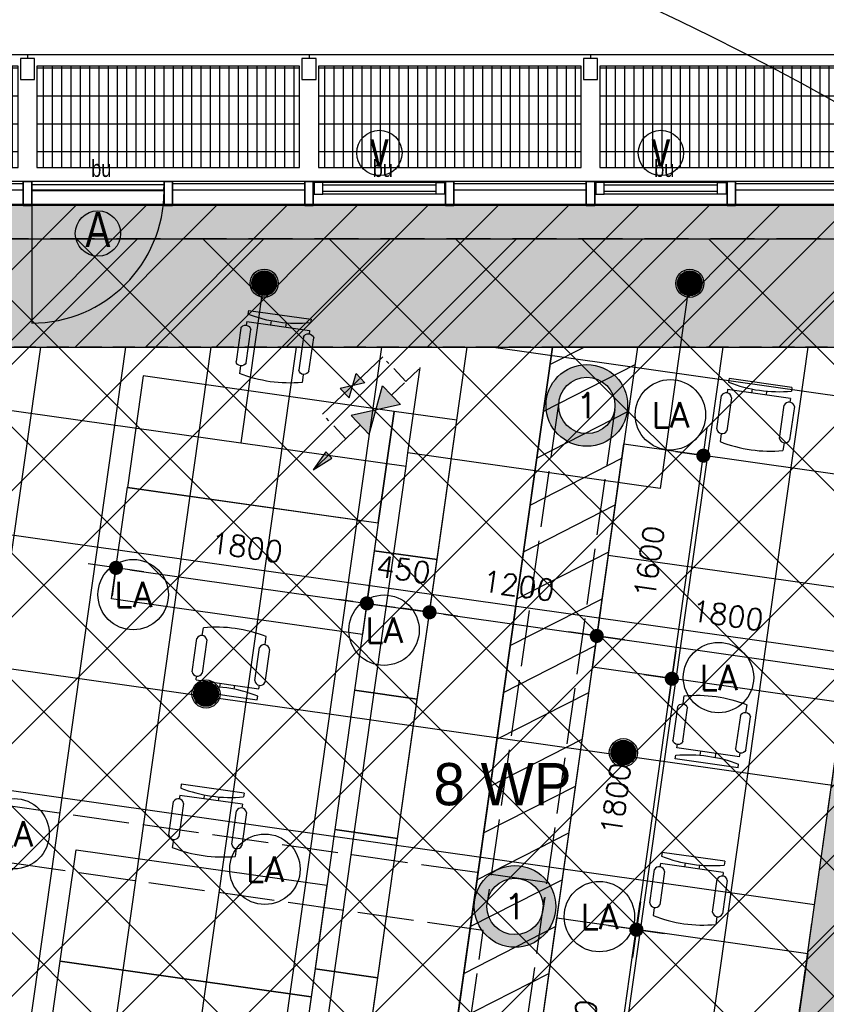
# Model space of a CAD drawing. Header units: millimetres. Extents: x -4107 to 114693, y -37499 to 54671.
# Tile 153 of 156: x 89165 to 94896, y 31426 to 38420. Entities that reach past the tile are written whole.
import ezdxf
from ezdxf.enums import TextEntityAlignment as Align

# ---------------------------------------------------------------- set-up
doc = ezdxf.new("R2010")
doc.units = ezdxf.units.MM
doc.header["$LTSCALE"] = 50
for name, pattern in [('B0702', [4.6875, 3.125, -1.5625]), ('XREF_06_Sprinkler installatie$0$2322109', [10, 5, -2, 1, -2]), ('XREF_06_Vloergoot installaties$0$E_GOOT5', [10, 8, -2]), ('XREF_06_werkset$0$B0702', [4.6875, 3.125, -1.5625])]:
    doc.linetypes.add(name, pattern=pattern)
for name, color, linetype in [('FOK_ BRANDSLANGHASPELS', 2, 'Continuous'), ('FOK_05---_TEKST_25', 2, 'Continuous'), ('FOK_08---_MAATVOERING', 2, 'Continuous'), ('FOK_22_BINNENWANDEN', 2, 'Continuous'), ('FOK_82_LOS MEUBILAIR', 1, 'Continuous'), ('XREF_06_PLAFOND$0$AA00VV4-_SOLID252', 254, 'Continuous'), ('XREF_06_PLAFOND$0$AA45----_PLAFONDAFW', 1, 'Continuous'), ('XREF_06_PLAFOND$0$AI45----_PLAFONDAFW', 2, 'Continuous'), ('XREF_06_Sprinkler installatie$0$WL$1----', 3, 'Continuous'), ('XREF_06_Sprinkler installatie$0$WL524---', 4, 'Continuous'), ('XREF_06_Sprinkler installatie$0$WL531---', 3, 'Continuous'), ('XREF_06_Sprinkler installatie$0$WL6516--', 4, 'Continuous'), ('XREF_06_Sprinkler installatie$0$WL6517--', 4, 'Continuous'), ('XREF_06_verlichting$0$EL6311--', 3, 'Continuous'), ('XREF_06_Vloergoot installaties$0$EL6131--_VG', 3, 'Continuous'), ('XREF_06_Vloergoot installaties$0$EL6222--', 3, 'Continuous'), ('XREF_06_werkset$0$AA23NH2-_STAAL', 242, 'Continuous'), ('XREF_06_werkset$0$AI28XH2-_STAAL', 1, 'Continuous'), ('XREF_06_werkset$0$AI31----_BUITENKOZ', 242, 'Continuous'), ('XREF_06_werkset$0$AI31XH4-_ALUMINIUM', 242, 'Continuous'), ('XREF_06_werkset$0$AI32XI--_HOUT', 242, 'Continuous'), ('XREF_06_werkset$0$AI35----_PLAFONDS', 242, 'Continuous'), ('XREF_06_werkset$0$AL$1A---_ALGEMEEN', 7, 'Continuous'), ('XREF_06_werkset$0$AL21RO0-_GLASPLAAT', 2, 'Continuous'), ('XREF_06_werkset$0$AL23NH2-_STAAL', 1, 'Continuous'), ('XREF_06_werkset$0$AL28XH2-_STAAL', 4, 'Continuous'), ('XREF_06_werkset$0$AL31----_BUITENKOZ', 2, 'Continuous'), ('XREF_06_werkset$0$AL31XH4-_ALUMINIUM', 2, 'Continuous'), ('XREF_06_werkset$0$AT$1A---_ALGEMEEN', 7, 'Continuous'), ('XREF_06_werkset$0$AT$8A---_HULPLIJNEN', 241, 'Continuous')]:
    doc.layers.add(name, color=color, linetype=linetype)
doc.styles.add('FOK-DIM', font='romans.shx')
doc.styles.add('XREF_06_Sprinkler installatie$0$BURO-018', font='simplex.shx', dxfattribs={"height": 180})
doc.styles.add('XREF_06_Sprinkler installatie$0$Standard', font='txt')
doc.styles.add('XREF_06_verlichting$0$BURO-018', font='simplex.shx', dxfattribs={"height": 180})
doc.styles.add('XREF_06_Vloergoot installaties$0$BURO-018', font='simplex.shx', dxfattribs={"height": 180})
doc.styles.add('XREF_06_werkset$0$00_100', font='ABTPR.SHX', dxfattribs={"width": 0.8, "height": 120})
doc.styles.add('XREF_06_werkset$0$02_100', font='B-GBP.SHX', dxfattribs={"width": 0.8, "height": 250})
doc.dimstyles.new('FOK-100', dxfattribs={"dimscale": 100, "dimtxt": 1.5, "dimasz": 1, "dimexe": 2, "dimexo": 0, "dimgap": 2, "dimtad": 1, "dimdec": 0, "dimzin": 11, "dimdsep": 46, "dimtxsty": 'FOK-DIM', "dimblk1": 'DOT', "dimblk2": 'DOT', "dimsah": 1, "dimcen": 2.5, "dimclrd": 256, "dimclre": 256, "dimclrt": 256, "dimadec": 0, "dimazin": 0, "dimtfac": 1, "dimtdec": 0, "dimtix": 1, "dimtmove": 2, "dimatfit": 3, "dimldrblk": 'DOT', "dimfxl": 2, "dimtolj": 1, "dimtzin": 0, "dimarcsym": 0})

# ---------------------------------------------------------------- blocks, each defined once
blk = doc.blocks.new('XREF_06_Sprinkler installatie$0$SP-KOP02')
at = {"color": 0, "linetype": 'Continuous'}
for p, q in [((-0.875, -0.023), (0.023, 0.875)), ((-0.847, -0.219), (0.219, 0.847)), ((-0.843, 0.233), (-0.233, 0.843)), ((-0.786, -0.383), (0.383, 0.786)), ((-0.702, -0.523), (0.523, 0.702)), ((-0.595, -0.641), (0.641, 0.595)), ((-0.469, -0.739), (0.739, 0.469)), ((-0.32, -0.815), (0.815, 0.32)), ((-0.144, -0.863), (0.863, 0.144)), ((0.072, -0.872), (0.872, -0.072)), ((0.381, -0.788), (0.788, -0.381))]:
    blk.add_line(p, q, dxfattribs=at)
at = {"color": 0, "linetype": 'Continuous', "const_width": 0.875}
blk.add_lwpolyline([(-0.438, 0, 1), (0.438, 0, 1)], format="xyb", close=True, dxfattribs=at)
at = {"color": 0, "linetype": 'Continuous'}
for radius in [1, 0.875]:
    blk.add_circle((0, 0), radius, dxfattribs=at)
at = {"color": 0, "linetype": 'Continuous', "style": 'XREF_06_Sprinkler installatie$0$Standard', "flags": 1}
for tag, p in [('SP_MATCODE', (2, 2)), ('SP_TEMP', (2, -3)), ('SP_DOORL', (2, -5)), ('SP_KFACT', (2, -7)), ('SP_SPRHK', (2, -9)), ('SP_KLEP', (2, -11))]:
    blk.add_attdef(tag, p, '', height=1, dxfattribs=at)
blk = doc.blocks.new('XREF_06_Sprinkler installatie$0$SW3048-NC')
at = {"color": 0, "linetype": 'Continuous'}
blk.add_solid([(-2.5, 1.5), (0, 0), (-2.5, -1.5)], dxfattribs=at)
blk = doc.blocks.new('XREF_06_Sprinkler installatie$0$SW3048301')
at = {"color": 0, "linetype": 'Continuous'}
for p, q in [((2.5, 1.5), (-2.5, -1.5)), ((-2.5, -1.5), (-2.5, 1.5)), ((-2.5, 1.5), (2.5, -1.5)), ((2.5, -1.5), (2.5, 1.5))]:
    blk.add_line(p, q, dxfattribs=at)
at = {"color": 0, "linetype": 'Continuous', "style": 'XREF_06_Sprinkler installatie$0$BURO-018', "flags": 1}
blk.add_attdef('W_ID', (0, 0), '', height=1.8, dxfattribs=at)
blk = doc.blocks.new('XREF_06_Sprinkler installatie$0$LU-PIJL5')
at = {"color": 0, "linetype": 'Continuous'}
for p, q in [((0, 0), (-7.5, 0)), ((-2.5, -0.5), (-2.5, 0.5)), ((-2.5, 0.5), (0, 0)), ((0, 0), (-2.5, -0.5))]:
    blk.add_line(p, q, dxfattribs=at)
blk.add_solid([(-2.5, 0.5), (-2.5, -0.5), (0, 0)], dxfattribs=at)
blk = doc.blocks.new('XREF_06_Sprinkler installatie$0$A$C3E504B32')
at = {"layer": 'XREF_06_Sprinkler installatie$0$WL531---', "linetype": 'XREF_06_Sprinkler installatie$0$2322109'}
for p, q in [((398, 1513), (241, 1747)), ((398, 1513), (0, 1246)), ((555, 1279), (398, 1513)), ((1055, 533), (657, 266))]:
    blk.add_line(p, q, dxfattribs=at)
at = {"layer": 'XREF_06_Sprinkler installatie$0$WL531---'}
blk.add_line((657, 266), (0, 1246), dxfattribs=at)
at = {"layer": 'XREF_06_Sprinkler installatie$0$WL$1----'}
for name, p, xscale, yscale, zscale, rotation in [('XREF_06_Sprinkler installatie$0$SW3048-NC', (727, 1023), -123.1999999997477, 123.1999999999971, 123.2, 123.8407867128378), ('XREF_06_Sprinkler installatie$0$SW3048301', (727, 1023), -123.1999999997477, 123.1999999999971, 123.2, 303.8407867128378), ('XREF_06_Sprinkler installatie$0$SW3048-NC', (727, 1023), -123.1999999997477, 123.1999999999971, 123.2, 303.8407867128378), ('XREF_06_Sprinkler installatie$0$SW3048301', (329, 756), -61.59999999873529, 61.59999999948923, 61.60000000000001, 303.8407867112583), ('XREF_06_Sprinkler installatie$0$SW3048-NC', (329, 756), -61.59999999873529, 61.59999999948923, 61.60000000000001, 123.8407867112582), ('XREF_06_Sprinkler installatie$0$SW3048-NC', (329, 756), -61.59999999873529, 61.59999999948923, 61.60000000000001, 303.8407867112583)]:
    blk.add_blockref(name, p, dxfattribs=dict(at, xscale=xscale, yscale=yscale, zscale=zscale, rotation=rotation))
at = {"layer": 'XREF_06_Sprinkler installatie$0$WL531---', "linetype": 'XREF_06_Sprinkler installatie$0$2322109', "xscale": -123.1999999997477, "yscale": 123.1999999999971, "zscale": 123.2, "rotation": 123.8407867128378}
blk.add_blockref('XREF_06_Sprinkler installatie$0$LU-PIJL5', (1413, 0), dxfattribs=at)
blk = doc.blocks.new('XREF_06_Sprinkler installatie')
at = {"layer": 'XREF_06_Sprinkler installatie$0$WL$1----'}
h = blk.add_hatch(dxfattribs=at)
h.set_pattern_fill('JIS_WOOD', color=256, scale=500, style=0)
h.set_pattern_definition([(45, (0, -36464.7), (-250, 250), [])])
h.paths.add_polyline_path([(30743.8, 36094.7), (95370.7, 36094.7), (86389.5, -27327.7), (59723.1, -18673.6), (68740.5, 7763.6), (69241.7, 10785.2), (68849, 13405.9), (67638.6, 16023.5), (65645.6, 18159.9), (63178.4, 19545.4), (60388.2, 20131.5), (28895, 21976)], flags=16)
h.paths.add_polyline_path([(29853.9, 37108.7), (96538.4, 37108.7), (87224.3, -28664.7), (58653.6, -19392.5), (68002.1, 8015.3), (68349.5, 9912.5), (68461.1, 10706.3), (68321.4, 11469.3), (68229.8, 12765.7), (68109.2, 13218.5), (67906.9, 13527.4), (67399.1, 14920.6), (67172.5, 15065.3), (66709.9, 15980.2), (66021.2, 16693), (65104.6, 17592.2), (63974.8, 18325.8), (62832.6, 18841.7), (59822.5, 19383.9), (28023.7, 21252.6)])
for points in [[(29853.9, 37108.7), (96538.4, 37108.7), (87224.3, -28664.7), (58653.6, -19392.5), (68002.1, 8015.3), (68349.5, 9912.5), (68461.1, 10706.3), (68321.4, 11469.3), (68229.8, 12765.7), (68109.2, 13218.5), (67906.9, 13527.4), (67399.1, 14920.6), (67172.5, 15065.3), (66709.9, 15980.2), (66021.2, 16693), (65104.6, 17592.2), (63974.8, 18325.8), (62832.6, 18841.7), (59822.5, 19383.9), (28023.7, 21252.6)], [(30743.8, 36094.7), (95370.7, 36094.7), (86389.5, -27327.7), (59723.1, -18673.6), (68740.5, 7763.6), (69241.7, 10785.2), (68849, 13405.9), (67638.6, 16023.5), (65645.6, 18159.9), (63178.4, 19545.4), (60388.2, 20131.5), (28895, 21976)]]:
    blk.add_lwpolyline(points, close=True, dxfattribs=at)
at = {"layer": 'XREF_06_Sprinkler installatie$0$WL524---'}
for p, q in [((90896.6, 36548), (90736.1, 35414.4)), ((93920.8, 36546.4), (93714.7, 35090.8)), ((91924, 35344.4), (92009.6, 35948.6)), ((87788.8, 35831.8), (90736.1, 35414.4)), ((90736.1, 35414.4), (91910.4, 35248.1)), ((91910.4, 35248.1), (91924, 35344.4)), ((93714.7, 35090.8), (91924, 35344.4)), ((90648, 26333.4), (91910.4, 35248.1)), ((95459.4, 32907.5), (87541.8, 34028.8))]:
    blk.add_line(p, q, dxfattribs=at)
at = {"layer": 'XREF_06_Sprinkler installatie$0$WL6516--', "xscale": 99.9999999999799, "yscale": 100, "zscale": 100, "rotation": 7.589429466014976}
for p in [(90902.4, 36548), (93926.4, 36547.4), (90489.2, 33630.3), (93454.3, 33213.4)]:
    blk.add_blockref('XREF_06_Sprinkler installatie$0$SP-KOP02', p, dxfattribs=at)
at = {"layer": 'XREF_06_Sprinkler installatie$0$WL6517--', "xscale": 0.4999999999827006, "yscale": 0.5, "zscale": 0.5, "rotation": 279.7903950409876}
blk.add_blockref('XREF_06_Sprinkler installatie$0$A$C3E504B32', (91130.4, 35918.3), dxfattribs=at)
blk = doc.blocks.new('XREF_06_Vloergoot installaties$0$E00415')
at = {"linetype": 'Continuous'}
h = blk.add_hatch(color=0, dxfattribs=at)
edge = h.paths.add_edge_path()
edge.add_arc((0, 0), 2.9, 0, 360)
edge = h.paths.add_edge_path(flags=16)
edge.add_arc((0, 0), 2, 0, 360)
at = {"color": 0, "linetype": 'Continuous'}
for radius in [2.9, 2]:
    blk.add_circle((0, 0), radius, dxfattribs=at)
at = {"color": 0, "linetype": 'Continuous', "style": 'XREF_06_Vloergoot installaties$0$BURO-018'}
for tag, p in [('E_GKAST', (0, 8)), ('E_GROEP', (0, 5)), ('E_SGROEP', (4.5, 5))]:
    blk.add_attdef(tag, text='', height=1.8, dxfattribs=at).set_placement(p, align=Align.MIDDLE)
at = {"color": 0, "linetype": 'Continuous', "style": 'XREF_06_Vloergoot installaties$0$BURO-018', "flags": 1}
for tag, p in [('E_VERMCODE', (13, 5)), ('E_MATCODE', (0, 0))]:
    blk.add_attdef(tag, text='', height=1.8, dxfattribs=at).set_placement(p, align=Align.MIDDLE)
blk = doc.blocks.new('XREF_06_Vloergoot installaties')
at = {"layer": 'XREF_06_Vloergoot installaties$0$EL6131--_VG', "linetype": 'XREF_06_Vloergoot installaties$0$E_GOOT5'}
for p, q in [((92996.8, 35708.2), (92486.4, 32149.7)), ((93392.8, 35651.4), (92882.3, 32092.9)), ((92910.3, 32291.1), (74913, 34853)), ((92458.3, 31951.4), (74857.7, 34456.9)), ((84799.2, -25148), (92910.3, 32291.1)), ((84459.1, -24696.2), (92458.3, 31951.4))]:
    blk.add_line(p, q, dxfattribs=at)
at = {"layer": 'XREF_06_Vloergoot installaties$0$EL6222--'}
ref = blk.add_blockref('XREF_06_Vloergoot installaties$0$E00415', (93194.8, 35679.8), dxfattribs=dict(at, xscale=99.99999999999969, yscale=100, zscale=100, rotation=352.2551880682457))
ref.add_attrib('E_GROEP', '1', dxfattribs={"layer": '0', "color": 1, "linetype": 'Continuous', "height": 180, "style": 'XREF_06_Vloergoot installaties$0$BURO-018'}).set_placement((93194.8, 35679.8), align=Align.MIDDLE)
ref = blk.add_blockref('XREF_06_Vloergoot installaties$0$E00415', (92684.3, 32121.3), dxfattribs=dict(at, xscale=99.99999999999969, yscale=100, zscale=100, rotation=352.2551880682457))
ref.add_attrib('E_GROEP', '1', dxfattribs={"layer": '0', "color": 1, "linetype": 'Continuous', "height": 180, "style": 'XREF_06_Vloergoot installaties$0$BURO-018'}).set_placement((92684.3, 32121.3), align=Align.MIDDLE)
blk = doc.blocks.new('XREF_06_PLAFOND')
at = {"layer": 'XREF_06_PLAFOND$0$AA00VV4-_SOLID252'}
h = blk.add_hatch(color=256, dxfattribs=at)
edge = h.paths.add_edge_path()
edge.add_line((87220.1, -28652.8), (96531.3, 37099.7))
edge.add_line((96531.3, 37099.7), (29925.1, 37099.7))
edge.add_line((29925.1, 37099.7), (27765.5, 20607.3))
edge.add_line((27765.5, 20607.3), (31097.5, 20428.6))
edge.add_line((31097.5, 20428.6), (31103.1, 20519.4))
edge.add_line((31103.1, 20519.4), (31163, 20516.2))
edge.add_line((31163, 20516.2), (31182.2, 20829.6))
edge.add_line((31182.2, 20829.6), (60332.4, 19103.1))
edge.add_arc((59884.7, 10785.2), 8330, -18.83392, 86.91943, ccw=False)
edge.add_line((67768.7, 8096), (58457.3, -19218.5))
edge.add_line((58457.3, -19218.5), (58452.6, -19217))
edge.add_line((58452.6, -19217), (58423.3, -19307.3))
edge.add_line((58423.3, -19307.3), (87220.1, -28652.8))
edge = h.paths.add_edge_path(flags=16)
edge.add_arc((59884.7, 10785.2), 9330, 341.17597, 446.61048)
edge.add_line((60436.4, 20098.9), (31243.3, 21827.8))
edge.add_line((31243.3, 21827.8), (28955.1, 21950.5))
edge.add_line((28955.1, 21950.5), (30807, 36094.7))
edge.add_line((30807, 36094.7), (95373.9, 36094.7))
edge.add_line((95373.9, 36094.7), (86392.8, -27327.7))
edge.add_line((86392.8, -27327.7), (59702.3, -18665.8))
edge.add_line((59702.3, -18665.8), (68715.7, 7774.7))
at = {"layer": 'XREF_06_PLAFOND$0$AA45----_PLAFONDAFW'}
h = blk.add_hatch(dxfattribs=at)
h.set_pattern_fill('ANSI31', color=256, scale=2200, angle=342.02, style=0)
h.set_pattern_definition([(27.02, (0, 0), (-124.9329, 244.9832), [])])
h.paths.add_polyline_path([(84075.3, -26575.6), (84654.6, -26763.6), (93555.9, 36094.7), (92949.9, 36094.7)])
at = {"layer": 'XREF_06_PLAFOND$0$AI45----_PLAFONDAFW'}
h = blk.add_hatch(dxfattribs=at)
h.set_pattern_fill('_USER,_O', color=256, scale=1800, pattern_type=0)
h.set_pattern_definition([(351.94, (60508.5, -17546.5), (252.38, 1782.22), [])])
edge = h.paths.add_edge_path(flags=16)
edge.add_arc((41622.2, 26897.4), 5449.9, 0, 180)
edge.add_arc((41622.2, 26897.4), 5449.9, 180, 360)
h.paths.add_polyline_path([(49833.5, 30277.3), (51633.5, 30277.3), (51633.5, 27677.3), (49833.5, 27677.3)], flags=16)
edge = h.paths.add_edge_path(flags=16)
edge.add_arc((86127.3, 26613.5), 3800, 0, 180)
edge.add_arc((86127.3, 26613.5), 3800, 180, 360)
edge = h.paths.add_edge_path(flags=16)
edge.add_arc((74998.8, -10766.8), 5450, 0, 180)
edge.add_arc((74998.8, -10766.8), 5450, 180, 360)
edge = h.paths.add_edge_path()
edge.add_arc((59888.1, 10791.1), 9323.9, 341.24236, 446.62909)
edge.add_line((60436.4, 20098.9), (31243.3, 21827.8))
edge.add_line((31243.3, 21827.8), (28955.1, 21950.5))
edge.add_line((28955.1, 21950.5), (30807, 36094.7))
edge.add_line((30807, 36094.7), (95373.9, 36094.7))
edge.add_line((95373.9, 36094.7), (86392.8, -27327.7))
edge.add_line((86392.8, -27327.7), (59702.3, -18665.8))
edge.add_line((59702.3, -18665.8), (68716.8, 7792.9))
h = blk.add_hatch(dxfattribs=at)
h.set_pattern_fill('_USER,_O', color=256, scale=600, angle=90, pattern_type=0)
h.set_pattern_definition([(81.94, (95317.84, 35698.9), (-594.073, 84.126), [])])
edge = h.paths.add_edge_path(flags=16)
edge.add_arc((86127.3, 26613.5), 3800, 0, 360)
edge = h.paths.add_edge_path(flags=16)
edge.add_arc((74998.8, -10766.8), 5450, 0, 360)
edge = h.paths.add_edge_path(flags=16)
edge.add_arc((41622.2, 26897.4), 5449.9, 0, 360)
h.paths.add_polyline_path([(49933.5, 30177.3), (51533.5, 30177.3), (51533.5, 27777.3), (49933.5, 27777.3)], flags=16)
edge = h.paths.add_edge_path()
edge.add_arc((59888.1, 10791.1), 9323.9, 341.24236, 446.62909)
edge.add_line((60436.4, 20098.9), (31243.3, 21827.8))
edge.add_line((31243.3, 21827.8), (28955.1, 21950.5))
edge.add_line((28955.1, 21950.5), (30807, 36094.7))
edge.add_line((30807, 36094.7), (95373.9, 36094.7))
edge.add_line((95373.9, 36094.7), (86392.8, -27327.7))
edge.add_line((86392.8, -27327.7), (59702.3, -18665.8))
edge.add_line((59702.3, -18665.8), (68716.8, 7792.9))
at = {"layer": 'XREF_06_PLAFOND$0$AA45----_PLAFONDAFW'}
blk.add_lwpolyline([(84075.3, -26575.6), (84654.6, -26763.6), (93555.9, 36094.7), (92949.9, 36094.7)], close=True, dxfattribs=at)
blk = doc.blocks.new('XREF_06_verlichting$0$1115B3A')
at = {"color": 0, "linetype": 'Continuous'}
blk.add_circle((0, 0), 2.5, dxfattribs=at)
at = {"color": 0, "linetype": 'Continuous', "style": 'XREF_06_verlichting$0$BURO-018'}
for tag, p in [('E_GKAST', (0, 8)), ('E_GROEP', (0, 5)), ('E_SGROEP', (4.5, 5)), ('E_ARMCODE', (0, 0)), ('E_SLET', (4.5, -1))]:
    blk.add_attdef(tag, text='', height=1.8, dxfattribs=at).set_placement(p, align=Align.MIDDLE)
blk = doc.blocks.new('XREF_06_verlichting')
at = {"layer": 'XREF_06_verlichting$0$EL6311--'}
ref = blk.add_blockref('XREF_06_verlichting$0$1115B3A', (93788.4, 35613.4), dxfattribs=dict(at, xscale=100, yscale=100, zscale=100))
ref.add_attrib('E_ARMCODE', 'LA', dxfattribs={"layer": '0', "color": 1, "linetype": 'Continuous', "height": 180, "style": 'XREF_06_verlichting$0$BURO-018'}).set_placement((93788.4, 35613.4), align=Align.MIDDLE)
ref = blk.add_blockref('XREF_06_verlichting$0$1115B3A', (89971.6, 34336), dxfattribs=dict(at, xscale=100, yscale=100, zscale=100))
ref.add_attrib('E_ARMCODE', 'LA', dxfattribs={"layer": '0', "color": 1, "linetype": 'Continuous', "height": 180, "style": 'XREF_06_verlichting$0$BURO-018'}).set_placement((89971.6, 34336), align=Align.MIDDLE)
ref = blk.add_blockref('XREF_06_verlichting$0$1115B3A', (91753.8, 34083.6), dxfattribs=dict(at, xscale=100, yscale=100, zscale=100))
ref.add_attrib('E_ARMCODE', 'LA', dxfattribs={"layer": '0', "color": 1, "linetype": 'Continuous', "height": 180, "style": 'XREF_06_verlichting$0$BURO-018'}).set_placement((91753.8, 34083.6), align=Align.MIDDLE)
ref = blk.add_blockref('XREF_06_verlichting$0$1115B3A', (94130.1, 33747.1), dxfattribs=dict(at, xscale=100, yscale=100, zscale=100))
ref.add_attrib('E_ARMCODE', 'LA', dxfattribs={"layer": '0', "color": 1, "linetype": 'Continuous', "height": 180, "style": 'XREF_06_verlichting$0$BURO-018'}).set_placement((94130.1, 33747.1), align=Align.MIDDLE)
ref = blk.add_blockref('XREF_06_verlichting$0$1115B3A', (89125.1, 32637.9), dxfattribs=dict(at, xscale=100, yscale=100, zscale=100))
ref.add_attrib('E_ARMCODE', 'LA', dxfattribs={"layer": '0', "color": 1, "linetype": 'Continuous', "height": 180, "style": 'XREF_06_verlichting$0$BURO-018'}).set_placement((89125.1, 32637.9), align=Align.MIDDLE)
ref = blk.add_blockref('XREF_06_verlichting$0$1115B3A', (90907.3, 32385.5), dxfattribs=dict(at, xscale=100, yscale=100, zscale=100))
ref.add_attrib('E_ARMCODE', 'LA', dxfattribs={"layer": '0', "color": 1, "linetype": 'Continuous', "height": 180, "style": 'XREF_06_verlichting$0$BURO-018'}).set_placement((90907.3, 32385.5), align=Align.MIDDLE)
ref = blk.add_blockref('XREF_06_verlichting$0$1115B3A', (93283.6, 32049), dxfattribs=dict(at, xscale=100, yscale=100, zscale=100))
ref.add_attrib('E_ARMCODE', 'LA', dxfattribs={"layer": '0', "color": 1, "linetype": 'Continuous', "height": 180, "style": 'XREF_06_verlichting$0$BURO-018'}).set_placement((93283.6, 32049), align=Align.MIDDLE)
blk = doc.blocks.new('WP 1600-800')
at = {"linetype": 'Continuous'}
for p, q in [((701.5, 1636.1), (940, 1636.1)), ((569, 1600.1), (595.5, 1600.1)), ((569, 1600.1), (569, 1149.6)), ((648.5, 1600.1), (675, 1600.1)), ((648.5, 1600.1), (648.5, 1149.6)), ((940, 1564.1), (701.5, 1564.1)), ((966.5, 1600.1), (1022, 1600.1)), ((648.5, 1427.8), (620.3, 1427.8)), ((620.9, 1321.8), (648.5, 1321.8)), ((569, 1149.6), (595.5, 1149.6)), ((648.5, 1149.6), (675, 1149.6)), ((701.5, 1185.6), (940, 1185.6)), ((966.5, 1149.6), (1022, 1149.6)), ((935.6, 1113), (697.1, 1113))]:
    blk.add_line(p, q, dxfattribs=at)
blk.add_lwpolyline([(1133.9, 2274.8), (1933.9, 2274.8), (1933.9, 474.8), (1133.9, 474.8)], close=True)
for centre, radius, start, end in [((712.7, 1600.1), 37.7, 107.28561, 252.71439), ((928.8, 1600.1), 37.7, 287.28561, 72.71439), ((-348.6, 1374.8), 970.6, 346.5803, 13.4197), ((77.9, 1374.8), 970.6, 346.5803, 13.4197), ((710.9, 1148.6), 38.2, 104.35438, 248.70731), ((926.1, 1150), 38.2, 284.35438, 68.70731)]:
    blk.add_arc(centre, radius, start, end, dxfattribs=at)
blk = doc.blocks.new('XREF_06_werkset$0$V-K-39-003_B09145W02')
at = {"color": 0, "linetype": 'ByBlock'}
blk.add_lwpolyline([(60, -9), (60, 161), (0, 161), (0, -9)], close=True, dxfattribs=at)
blk = doc.blocks.new('XREF_06_werkset$0$V-K-39-003Y_B09145W02')
at = {"color": 0, "linetype": 'ByBlock'}
blk.add_lwpolyline([(-60, -9), (-60, 161), (0, 161), (0, -9)], close=True, dxfattribs=at)
blk = doc.blocks.new('XREF_06_werkset$0$V-H-31-00KY_B09145W02')
at = {"layer": 'XREF_06_werkset$0$AI31----_BUITENKOZ'}
for p, q in [((-60, 80.5), (-1000, 80.5)), ((-60, -89.5), (-1000, -89.5))]:
    blk.add_line(p, q, dxfattribs=at)
at = {"layer": 'XREF_06_werkset$0$AL31----_BUITENKOZ'}
for p, q in [((-60, 65.5), (-1000, 65.5)), ((-60, 20.5), (-1000, 20.5))]:
    blk.add_line(p, q, dxfattribs=at)
for name, p in [('XREF_06_werkset$0$V-K-39-003_B09145W02', (-1060, -80.5)), ('XREF_06_werkset$0$V-K-39-003Y_B09145W02', (0, -80.5))]:
    blk.add_blockref(name, p, dxfattribs=at)
blk = doc.blocks.new('XREF_06_werkset$0$281KOF8D')
blk.add_lwpolyline([(-50, -75), (50, -75), (50, 75), (-50, 75)], close=True)
blk = doc.blocks.new('XREF_06_werkset$0$V-H-00-01ZS_09145B1')
at = {"layer": 'XREF_06_werkset$0$AA23NH2-_STAAL', "color": 13}
for p, q in [((-67, 805.2), (-1933, 805.2)), ((-1889.9, 820), (-1889.9, 100)), ((-1823.9, 820), (-1823.9, 100)), ((-1757.9, 820), (-1757.9, 100)), ((-1691.9, 820), (-1691.9, 100)), ((-1625.9, 820), (-1625.9, 100)), ((-1559.9, 820), (-1559.9, 100)), ((-1493.9, 820), (-1493.9, 100)), ((-1427.9, 820), (-1427.9, 100)), ((-1361.9, 820), (-1361.9, 100)), ((-1295.9, 820), (-1295.9, 100)), ((-1229.9, 820), (-1229.9, 100)), ((-1163.9, 820), (-1163.9, 100)), ((-1097.9, 820), (-1097.9, 100)), ((-1031.9, 820), (-1031.9, 100)), ((-965.9, 820), (-965.9, 100)), ((-899.9, 820), (-899.9, 100)), ((-833.9, 820), (-833.9, 100)), ((-767.9, 820), (-767.9, 100)), ((-701.9, 820), (-701.9, 100)), ((-635.9, 820), (-635.9, 100)), ((-569.9, 820), (-569.9, 100)), ((-503.9, 820), (-503.9, 100)), ((-437.9, 820), (-437.9, 100)), ((-371.9, 820), (-371.9, 100)), ((-305.9, 820), (-305.9, 100)), ((-239.9, 820), (-239.9, 100)), ((-173.9, 820), (-173.9, 100)), ((-107.9, 820), (-107.9, 100)), ((-67, 607.2), (-1933, 607.2)), ((-67, 409.2), (-1933, 409.2)), ((-67, 211.2), (-1933, 211.2))]:
    blk.add_line(p, q, dxfattribs=at)
at = {"layer": 'XREF_06_werkset$0$AI28XH2-_STAAL'}
for p, q in [((-1950, 901), (-2050, 901)), ((50, 901), (-50, 901))]:
    blk.add_line(p, q, dxfattribs=at)
at = {"layer": 'XREF_06_werkset$0$AL21RO0-_GLASPLAAT', "color": 3}
blk.add_lwpolyline([(0, 900), (-2000, 900)], dxfattribs=at)
at = {"layer": 'XREF_06_werkset$0$AL23NH2-_STAAL'}
blk.add_lwpolyline([(-1933, 100), (-67, 100), (-67, 820), (-67, 820), (-67, 820), (-1933, 820), (-1933, 100), (-1933, 100)], close=True, dxfattribs=at)
at = {"layer": 'XREF_06_werkset$0$AL28XH2-_STAAL'}
for p, q in [((-2000, 901), (-2000, 875)), ((0, 901), (0, 875))]:
    blk.add_line(p, q, dxfattribs=at)
for p in [(-2000, 800), (0, 800)]:
    blk.add_blockref('XREF_06_werkset$0$281KOF8D', p, dxfattribs=at)
blk = doc.blocks.new('XREF_06_werkset$0$V-K-39-005_B09145W02')
at = {"color": 0}
blk.add_lwpolyline([(67, 0), (67, 85), (0, 85), (0, 0)], close=True, dxfattribs=at)
blk = doc.blocks.new('XREF_06_werkset$0$V-K-39-005Y_B09145W02')
at = {"color": 0}
blk.add_lwpolyline([(-67, 0), (-67, 85), (0, 85), (0, 0)], close=True, dxfattribs=at)
blk = doc.blocks.new('XREF_06_werkset$0$V-H-31-00JY_B09145W02')
at = {"layer": 'XREF_06_werkset$0$AI31XH4-_ALUMINIUM'}
for p, q in [((-60, 80.5), (-1000, 80.5)), ((-127, 75.5), (-933, 75.5)), ((-127, -9.5), (-933, -9.5)), ((-60, -89.5), (-1000, -89.5))]:
    blk.add_line(p, q, dxfattribs=at)
at = {"layer": 'XREF_06_werkset$0$AL$1A---_ALGEMEEN'}
blk.add_circle((-530, 284), 161, dxfattribs=at)
at = {"layer": 'XREF_06_werkset$0$AL31XH4-_ALUMINIUM'}
for p, q in [((-127, 55.5), (-933, 55.5)), ((-127, 10.5), (-933, 10.5))]:
    blk.add_line(p, q, dxfattribs=at)
for name, p in [('XREF_06_werkset$0$V-K-39-003_B09145W02', (-1060, -80.5)), ('XREF_06_werkset$0$V-K-39-003Y_B09145W02', (0, -80.5))]:
    blk.add_blockref(name, p, dxfattribs=at)
at = {"layer": 'XREF_06_werkset$0$AL31XH4-_ALUMINIUM', "xscale": 0.8955223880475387}
for name, p in [('XREF_06_werkset$0$V-K-39-005_B09145W02', (-993, -9.5)), ('XREF_06_werkset$0$V-K-39-005Y_B09145W02', (-67, -9.5))]:
    blk.add_blockref(name, p, dxfattribs=at)
at = {"layer": 'XREF_06_werkset$0$AT$1A---_ALGEMEEN', "color": 7, "style": 'XREF_06_werkset$0$02_100', "width": 0.8}
blk.add_text('v', height=250, dxfattribs=at).set_placement((-530, 312.8), align=Align.MIDDLE_CENTER)
at = {"layer": 'XREF_06_werkset$0$AT$8A---_HULPLIJNEN', "color": 1, "style": 'XREF_06_werkset$0$00_100', "width": 0.8}
blk.add_text('bu', height=120, dxfattribs=at).set_placement((-577.2, 113.8))
blk = doc.blocks.new('XREF_06_werkset$0$P-H-31-00ZY_09145B1')
at = {"layer": 'XREF_06_werkset$0$AI31----_BUITENKOZ'}
for p, q in [((-60, 80.5), (-1000, 80.5)), ((-60, -89.5), (-1000, -89.5))]:
    blk.add_line(p, q, dxfattribs=at)
blk.add_lwpolyline([(-1000, 15.5), (-1000, -924.5, 0.41421), (-60, 15.5)], format="xyb", dxfattribs=at)
at = {"layer": 'XREF_06_werkset$0$AL$1A---_ALGEMEEN'}
blk.add_circle((-530, -288), 161, dxfattribs=at)
at = {"layer": 'XREF_06_werkset$0$AL31----_BUITENKOZ'}
blk.add_line((-60, 15.5), (-1000, 15.5), dxfattribs=at)
blk.add_lwpolyline([(-64, 20.5), (-996, 20.5), (-998, 60.5), (-62, 60.5)], close=True, dxfattribs=at)
for name, p in [('XREF_06_werkset$0$V-K-39-003_B09145W02', (-1060, -80.5)), ('XREF_06_werkset$0$V-K-39-003Y_B09145W02', (0, -80.5))]:
    blk.add_blockref(name, p, dxfattribs=at)
at = {"layer": 'XREF_06_werkset$0$AT$1A---_ALGEMEEN', "color": 7, "style": 'XREF_06_werkset$0$02_100', "width": 0.8}
blk.add_text('A', height=250, dxfattribs=at).set_placement((-530, -259.2), align=Align.MIDDLE_CENTER)
at = {"layer": 'XREF_06_werkset$0$AT$8A---_HULPLIJNEN', "color": 1, "style": 'XREF_06_werkset$0$00_100', "width": 0.8}
blk.add_text('bu', height=120, dxfattribs=at).set_placement((-577.2, 113.8))
blk = doc.blocks.new('XREF_06_werkset')
at = {"layer": 'XREF_06_werkset$0$AI32XI--_HOUT'}
blk.add_line((30071.3, 36864.7), (96260.2, 36864.3), dxfattribs=at)
at = {"layer": 'XREF_06_werkset$0$AI35----_PLAFONDS', "linetype": 'XREF_06_werkset$0$B0702'}
blk.add_lwpolyline([(68715.7, 7774.7), (59702.3, -18665.8), (86392.8, -27327.7), (95373.9, 36094.7), (30807, 36094.7), (28955, 21950.5), (31243.3, 21827.8), (60436.4, 20098.9, -0.495504)], format="xyb", close=True, dxfattribs=at)
for name, p in [('XREF_06_werkset$0$V-H-00-01ZS_09145B1', (89220.9, 37269.7)), ('XREF_06_werkset$0$V-H-00-01ZS_09145B1', (91220.9, 37269.7)), ('XREF_06_werkset$0$V-H-00-01ZS_09145B1', (93220.9, 37269.7)), ('XREF_06_werkset$0$V-H-00-01ZS_09145B1', (95220.9, 37269.7)), ('XREF_06_werkset$0$V-H-31-00JY_B09145W02', (92250.9, 37189.2)), ('XREF_06_werkset$0$V-H-31-00JY_B09145W02', (94250.9, 37189.2)), ('XREF_06_werkset$0$P-H-31-00ZY_09145B1', (90250.9, 37189.2)), ('XREF_06_werkset$0$V-H-31-00KY_B09145W02', (89250.9, 37189.2)), ('XREF_06_werkset$0$V-H-31-00KY_B09145W02', (91250.9, 37189.2)), ('XREF_06_werkset$0$V-H-31-00KY_B09145W02', (93250.9, 37189.2)), ('XREF_06_werkset$0$V-H-31-00KY_B09145W02', (95250.9, 37189.2))]:
    blk.add_blockref(name, p)
blk = doc.blocks.new('DOT')
at = {"color": 0}
blk.add_line((-2, 0), (2, 0), dxfattribs=at)
at = {"color": 0, "const_width": 0.5}
blk.add_lwpolyline([(-0.25, 0, 1), (0.25, 0, 1)], format="xyb", close=True, dxfattribs=at)
blk = doc.blocks.new('*D101')
at = {"layer": 'Defpoints', "color": 0}
for p in [(93546, 31956.4), (93546, 31956.4), (93321.7, 30372.2)]:
    blk.add_point(p, dxfattribs=at)
at = {"layer": 'FOK_08---_MAATVOERING', "lineweight": -2}
for p, q in [((93546, 31956.4), (93348, 31984.4)), ((93335.7, 30471.2), (93532, 31857.4)), ((93321.7, 30372.2), (93123.7, 30400.2))]:
    blk.add_line(p, q, dxfattribs=at)
at = {"layer": 'FOK_08---_MAATVOERING', "lineweight": -2, "xscale": 100, "yscale": 100, "zscale": 100}
for p, rotation in [((93546, 31956.4), 81.93999999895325), ((93321.7, 30372.2), 261.9399999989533)]:
    blk.add_blockref('DOT', p, dxfattribs=dict(at, rotation=rotation))
at = {"layer": 'FOK_08---_MAATVOERING', "insert": (93161.6, 31202.8), "char_height": 150, "attachment_point": 5, "rotation": 81.94, "style": 'FOK-DIM'}
blk.add_mtext('\\A1;1600', dxfattribs=at)
blk = doc.blocks.new('*D102')
at = {"layer": 'Defpoints', "color": 0}
for p in [(93799.4, 33738.5), (93799.4, 33738.5), (93546, 31956.4)]:
    blk.add_point(p, dxfattribs=at)
at = {"layer": 'FOK_08---_MAATVOERING', "lineweight": -2}
for p, q in [((93799.4, 33738.5), (93601.4, 33766.6)), ((93561.1, 32055.2), (93785.4, 33639.5)), ((93546, 31956.4), (93745.1, 31928.2))]:
    blk.add_line(p, q, dxfattribs=at)
at = {"layer": 'FOK_08---_MAATVOERING', "lineweight": -2, "xscale": 100, "yscale": 100, "zscale": 100}
for p, rotation in [((93799.4, 33738.5), 81.93999999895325), ((93547, 31956.2), 261.9399999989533)]:
    blk.add_blockref('DOT', p, dxfattribs=dict(at, rotation=rotation))
at = {"layer": 'FOK_08---_MAATVOERING', "insert": (93400.9, 32885.9), "char_height": 150, "attachment_point": 5, "rotation": 81.94, "style": 'FOK-DIM'}
blk.add_mtext('\\A1;1800', dxfattribs=at)
blk = doc.blocks.new('*D103')
at = {"layer": 'Defpoints', "color": 0}
for p in [(94022.7, 35322.8), (94022.7, 35322.8), (93798.4, 33738.6)]:
    blk.add_point(p, dxfattribs=at)
at = {"layer": 'FOK_08---_MAATVOERING', "lineweight": -2}
for p, q in [((94022.7, 35322.8), (93824.7, 35350.8)), ((93812.4, 33837.6), (94008.7, 35223.8)), ((93798.4, 33738.6), (93600.4, 33766.6))]:
    blk.add_line(p, q, dxfattribs=at)
at = {"layer": 'FOK_08---_MAATVOERING', "lineweight": -2, "xscale": 100, "yscale": 100, "zscale": 100}
for p, rotation in [((94022.7, 35322.8), 81.93999999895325), ((93798.4, 33738.6), 261.9399999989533)]:
    blk.add_blockref('DOT', p, dxfattribs=dict(at, rotation=rotation))
at = {"layer": 'FOK_08---_MAATVOERING', "insert": (93638.3, 34569.2), "char_height": 150, "attachment_point": 5, "rotation": 81.94, "style": 'FOK-DIM'}
blk.add_mtext('\\A1;1600', dxfattribs=at)
blk = doc.blocks.new('*D106')
at = {"layer": 'Defpoints', "color": 0}
for p in [(89849.5, 34526.4), (91631.7, 34274), (91631.7, 34274)]:
    blk.add_point(p, dxfattribs=at)
at = {"layer": 'FOK_08---_MAATVOERING', "lineweight": -2}
for p, q in [((89849.5, 34526.4), (89821.4, 34328.4)), ((89948.5, 34512.4), (91532.7, 34288.1)), ((91631.7, 34274), (91659.7, 34472.1))]:
    blk.add_line(p, q, dxfattribs=at)
at = {"layer": 'FOK_08---_MAATVOERING', "lineweight": -2, "xscale": 100, "yscale": 100, "zscale": 100}
for p, rotation in [((89849.5, 34526.4), 171.939999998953), ((91631.7, 34274), 351.939999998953)]:
    blk.add_blockref('DOT', p, dxfattribs=dict(at, rotation=rotation))
at = {"layer": 'FOK_08---_MAATVOERING', "insert": (90779.1, 34672.5), "char_height": 150, "attachment_point": 5, "rotation": 351.94, "style": 'FOK-DIM'}
blk.add_mtext('\\A1;1800', dxfattribs=at)
blk = doc.blocks.new('*D107')
at = {"layer": 'Defpoints', "color": 0}
for p in [(91631.7, 34274), (92077.2, 34210.9), (92077.2, 34210.9)]:
    blk.add_point(p, dxfattribs=at)
at = {"layer": 'FOK_08---_MAATVOERING', "lineweight": -2}
for p, q in [((91631.7, 34274), (91659.7, 34472.1)), ((92077.2, 34210.9), (92105.3, 34409)), ((91532.7, 34288.1), (91433.6, 34302.1)), ((91631.7, 34274), (92077.2, 34210.9)), ((92176.2, 34196.9), (92275.3, 34182.9))]:
    blk.add_line(p, q, dxfattribs=at)
at = {"layer": 'FOK_08---_MAATVOERING', "lineweight": -2, "xscale": 100, "yscale": 100, "zscale": 100}
for p, rotation in [((91631.7, 34274), 351.939999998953), ((92077.2, 34210.9), 171.939999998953)]:
    blk.add_blockref('DOT', p, dxfattribs=dict(at, rotation=rotation))
at = {"layer": 'FOK_08---_MAATVOERING', "insert": (91893, 34514.8), "char_height": 150, "attachment_point": 5, "rotation": 351.94, "style": 'FOK-DIM'}
blk.add_mtext('\\A1;450', dxfattribs=at)
blk = doc.blocks.new('*D108')
at = {"layer": 'Defpoints', "color": 0}
for p in [(92077.2, 34210.9), (93293.4, 34240.7), (93265.4, 34042.7)]:
    blk.add_point(p, dxfattribs=at)
at = {"layer": 'FOK_08---_MAATVOERING', "lineweight": -2}
for p, q in [((92077.2, 34210.9), (92105.3, 34409)), ((93293.4, 34240.7), (93237.3, 33844.7)), ((92176.2, 34196.9), (93166.4, 34056.7))]:
    blk.add_line(p, q, dxfattribs=at)
at = {"layer": 'FOK_08---_MAATVOERING', "lineweight": -2, "xscale": 100, "yscale": 100, "zscale": 100}
for p, rotation in [((92077.2, 34210.9), 171.939999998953), ((93265.4, 34042.7), 351.939999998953)]:
    blk.add_blockref('DOT', p, dxfattribs=dict(at, rotation=rotation))
at = {"layer": 'FOK_08---_MAATVOERING', "insert": (92709.9, 34399.1), "char_height": 150, "attachment_point": 5, "rotation": 351.94, "style": 'FOK-DIM'}
blk.add_mtext('\\A1;1200', dxfattribs=at)
blk = doc.blocks.new('*D109')
at = {"layer": 'Defpoints', "color": 0}
for p in [(93293.4, 34240.7), (95047.6, 33790.3), (95047.6, 33790.3)]:
    blk.add_point(p, dxfattribs=at)
at = {"layer": 'FOK_08---_MAATVOERING', "lineweight": -2}
for p, q in [((93293.4, 34240.7), (93237.3, 33844.7)), ((93364.4, 34028.7), (94948.6, 33804.3)), ((95047.6, 33790.3), (95019.6, 33592.3))]:
    blk.add_line(p, q, dxfattribs=at)
at = {"layer": 'FOK_08---_MAATVOERING', "lineweight": -2, "xscale": 100, "yscale": 100, "zscale": 100}
for p, rotation in [((93265.4, 34042.7), 171.939999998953), ((95047.6, 33790.3), 351.939999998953)]:
    blk.add_blockref('DOT', p, dxfattribs=dict(at, rotation=rotation))
at = {"layer": 'FOK_08---_MAATVOERING', "insert": (94195, 34188.8), "char_height": 150, "attachment_point": 5, "rotation": 351.94, "style": 'FOK-DIM'}
blk.add_mtext('\\A1;1800', dxfattribs=at)
blk = doc.blocks.new('kast')
at = {"layer": 'FOK_82_LOS MEUBILAIR'}
blk.add_lwpolyline([(-1052.2, -305.5), (-62.1, -445.7), (1, -0.1), (-989.1, 140.1)], close=True, dxfattribs=at)
blk = doc.blocks.new('A$C4D8164B4')
at = {"layer": 'FOK_ BRANDSLANGHASPELS', "color": 2}
blk.add_circle((20000, 20000), 20000, dxfattribs=at)

msp = doc.modelspace()

# ---------------------------------------------------------------- hatches: boundary and pattern name
at = {"layer": 'FOK_08---_MAATVOERING'}
h = msp.add_hatch(dxfattribs=at)
h.set_pattern_fill('ANSI37', color=254, scale=200, style=0)
h.set_pattern_definition([(45, (17044.3, -171.9), (-449.013, 449.013), []), (135, (17044.3, -171.9), (-449.013, -449.013), [])])
h.paths.add_polyline_path([(88968.6, 36864.4), (87950.1, 29672.4), (95098.5, 28660.1), (96260.2, 36864.3)])

# ---------------------------------------------------------------- linework, layer by layer
at = {"layer": 'FOK_08---_MAATVOERING', "color": 13, "linetype": 'B0702', "ltscale": 2}
msp.add_lwpolyline([(88968.6, 36864.4), (87950.1, 29672.4), (95098.5, 28660.1), (96260.2, 36864.3), (88968.6, 36864.4)], dxfattribs=at)

# ---------------------------------------------------------------- block references
for name in ['XREF_06_werkset', 'XREF_06_PLAFOND', 'XREF_06_PLAFOND', 'XREF_06_Sprinkler installatie', 'XREF_06_Sprinkler installatie', 'XREF_06_Vloergoot installaties', 'XREF_06_Vloergoot installaties']:
    msp.add_blockref(name, (0, 0))
at = {"layer": 'FOK_22_BINNENWANDEN', "color": 5}
msp.add_blockref('A$C4D8164B4', (65187.1, 382.2), dxfattribs=at)
at = {"layer": 'FOK_22_BINNENWANDEN'}
msp.add_blockref('XREF_06_verlichting', (0, 0), dxfattribs=at)
at = {"layer": 'FOK_82_LOS MEUBILAIR', "xscale": -1}
for p, rotation in [((92453.9, 36694.1), 81.93999999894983), ((92605.1, 32766.4), 261.9399999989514)]:
    msp.add_blockref('WP 1600-800', p, dxfattribs=dict(at, rotation=rotation))
at = {"layer": 'FOK_82_LOS MEUBILAIR'}
for name, p, rotation in [('WP 1600-800', (93147.4, 36595.9), 261.9399999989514), ('kast', (91824.7, 35637), 90), ('WP 1600-800', (91911.6, 32864.6), 81.93999999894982), ('kast', (91684.5, 34646.9), 90), ('kast', (91544.3, 33656.7), 90), ('WP 1600-800', (89254.7, 33713.3), 261.9399999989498), ('kast', (91404, 32666.6), 90), ('WP 1600-800', (92670.7, 33229.5), 261.9399999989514), ('WP 1600-800', (91434.9, 29498.1), 81.93999999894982), ('kast', (91263.8, 31676.5), 90)]:
    msp.add_blockref(name, p, dxfattribs=dict(at, rotation=rotation))

# ---------------------------------------------------------------- texts
at = {"layer": 'FOK_05---_TEKST_25', "color": 2, "insert": (92105.4, 33139.8), "char_height": 300, "width": 57960.996, "attachment_point": 1}
msp.add_mtext('{\\fCentury Gothic|b0|i0|c0|p34;8 WP}', dxfattribs=at)

# ---------------------------------------------------------------- dimensions: what is measured, and where the dimension line sits
at = {"layer": 'FOK_08---_MAATVOERING'}
for base, p1, p2, angle, picture, middle in [((94022.7, 35322.8), (93798.4, 33738.6), (94022.7, 35322.8), 261.94, '*D103', (93638.3, 34569.2)), ((91631.7, 34274), (89849.5, 34526.4), (91631.7, 34274), 171.94, '*D106', (90779.1, 34672.5)), ((92077.2, 34210.9), (91631.7, 34274), (92077.2, 34210.9), 171.94, '*D107', (91893, 34514.8)), ((93265.4, 34042.7), (92077.2, 34210.9), (93293.4, 34240.7), 171.94, '*D108', (92709.9, 34399.1)), ((95047.6, 33790.3), (93293.4, 34240.7), (95047.6, 33790.3), 171.94, '*D109', (94195, 34188.8)), ((93799.4, 33738.5), (93546, 31956.4), (93799.4, 33738.5), 261.94, '*D102', (93400.9, 32885.9)), ((93546, 31956.4), (93321.7, 30372.2), (93546, 31956.4), 261.94, '*D101', (93161.6, 31202.8))]:
    dim = msp.add_linear_dim(base=base, p1=p1, p2=p2, angle=angle, dimstyle='FOK-100', dxfattribs=at)
    dim.commit()
    dim.dimension.update_dxf_attribs({"geometry": picture, "text_midpoint": middle})

doc.saveas('drawing.dxf')
